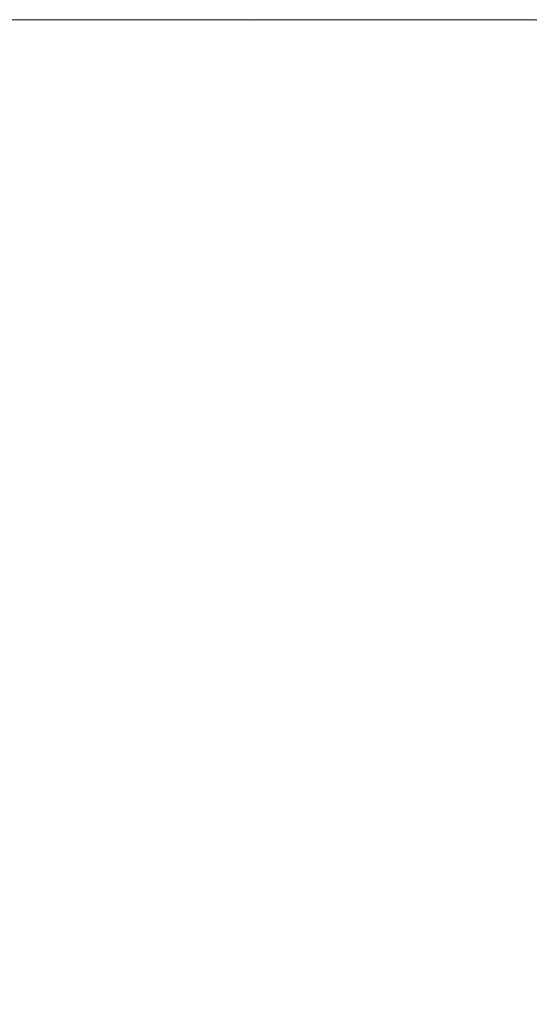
# Model space of a CAD drawing. Header units: centimetres. Extents: x -17.1 to 18.2, y 4.2 to 6.
# Tile 179 of 256: x -5.1899 to -5.1737, y 5.969 to 6.0002. Entities that reach past the tile are written whole.
import ezdxf

# ---------------------------------------------------------------- set-up
doc = ezdxf.new("R2010")
doc.units = ezdxf.units.CM
doc.header["$LTSCALE"] = 2.54
doc.layers.add('Lucido design-1', color=7, linetype='Continuous')

# ---------------------------------------------------------------- blocks, each defined once
blk = doc.blocks.new('Gruppo-3-1')
at = {"color": 7, "linetype": 'Continuous', "lineweight": 9}
for points, invisible_edges in [([(18.147234, 6.000144, -2276.319046), (18.147234, 6.000212, -2276.32217), (-17.020308, 6.000212, -2276.32217), (-17.020308, 6.000144, -2276.319046)], 8), ([(-17.020308, 6.000212, -2276.32217), (6.292262, 6.000212, -2276.52217), (-5.165337, 6.000212, -2276.52217)], 9), ([(-5.165337, 6.000212, -2276.52217), (-5.16604, 6.000212, -2276.522173), (-17.020308, 6.000212, -2276.32217)], 10), ([(-5.16604, 6.000212, -2276.522173), (-5.16949, 6.000212, -2276.522268), (-17.020308, 6.000212, -2276.32217)], 10), ([(6.292262, 6.000212, -2276.52217), (-17.020308, 6.000212, -2276.32217), (18.147234, 6.000212, -2276.32217)], 9), ([(-17.020308, 6.000212, -2276.32217), (-5.173109, 6.000212, -2276.522515), (-5.173872, 6.000212, -2276.522598)], 9), ([(-5.16949, 6.000212, -2276.522268), (-5.173109, 6.000212, -2276.522515), (-17.020308, 6.000212, -2276.32217)], 10), ([(-5.173872, 6.000212, -2276.522598), (-5.176745, 6.000212, -2276.522913), (-17.020308, 6.000212, -2276.32217)], 10), ([(-5.176745, 6.000212, -2276.522913), (-5.180403, 6.000212, -2276.523468), (-17.020308, 6.000212, -2276.32217)], 10), ([(-5.180403, 6.000212, -2276.523468), (-5.184086, 6.000212, -2276.524184), (-17.020308, 6.000212, -2276.32217)], 10), ([(-5.184086, 6.000212, -2276.524184), (-5.1878, 6.000212, -2276.525067), (-17.020308, 6.000212, -2276.32217)], 10), ([(-5.1878, 6.000212, -2276.525067), (-5.191547, 6.000212, -2276.526125), (-17.020308, 6.000212, -2276.32217)], 10), ([(-17.020308, 6.000144, -2276.319046), (-17.020308, 6.000117, -2276.317808), (18.147234, 6.000117, -2276.317808), (18.147234, 6.000144, -2276.319046)], 10), ([(18.147234, 6.000117, -2276.317808), (-17.020308, 6.000117, -2276.317808), (-17.020308, 5.999831, -2276.313454), (18.147234, 5.999831, -2276.313454)], 5), ([(-5.182645, 6.000163, -2276.527036), (-5.192028, 6.000163, -2276.529463), (-5.191547, 6.000212, -2276.526125), (-5.1878, 6.000212, -2276.525067)], 11), ([(-5.182645, 6.000163, -2276.527036), (-5.182371, 6.000017, -2276.530129), (-5.191605, 6.000017, -2276.532517), (-5.192028, 6.000163, -2276.529463)], 15), ([(-5.1878, 6.000212, -2276.525067), (-5.184086, 6.000212, -2276.524184), (-5.182645, 6.000163, -2276.527036)], 10), ([(-5.182645, 6.000163, -2276.527036), (-5.184086, 6.000212, -2276.524184), (-5.180403, 6.000212, -2276.523468)], 9), ([(-5.180403, 6.000212, -2276.523468), (-5.176745, 6.000212, -2276.522913), (-5.17374, 6.000163, -2276.525704), (-5.182645, 6.000163, -2276.527036)], 14), ([(-5.17374, 6.000163, -2276.525704), (-5.173607, 6.000017, -2276.528817), (-5.182371, 6.000017, -2276.530129), (-5.182645, 6.000163, -2276.527036)], 15), ([(-5.176745, 6.000212, -2276.522913), (-5.173872, 6.000212, -2276.522598), (-5.17374, 6.000163, -2276.525704)], 10), ([(-5.17374, 6.000163, -2276.525704), (-5.173872, 6.000212, -2276.522598), (-5.173109, 6.000212, -2276.522515)], 9), ([(18.147234, 5.999831, -2276.313454), (-17.020308, 5.999831, -2276.313454), (-17.020308, 5.999356, -2276.309117), (18.147234, 5.999356, -2276.309117)], 5), ([(-5.191183, 5.999774, -2276.535562), (-5.191605, 6.000017, -2276.532517), (-5.182371, 6.000017, -2276.530129), (-5.182097, 5.999774, -2276.533212)], 15), ([(-5.182097, 5.999774, -2276.533212), (-5.181825, 5.999434, -2276.536281), (-5.190763, 5.999434, -2276.538593), (-5.191183, 5.999774, -2276.535562)], 15), ([(-5.182097, 5.999774, -2276.533212), (-5.182371, 6.000017, -2276.530129), (-5.173607, 6.000017, -2276.528817), (-5.173474, 5.999774, -2276.531921)], 15), ([(-5.173474, 5.999774, -2276.531921), (-5.173342, 5.999434, -2276.535011), (-5.181825, 5.999434, -2276.536281), (-5.182097, 5.999774, -2276.533212)], 15), ([(18.147234, 5.999356, -2276.309117), (-17.020308, 5.999356, -2276.309117), (-17.020308, 5.998693, -2276.304805), (18.147234, 5.998693, -2276.304805)], 5), ([(-5.190346, 5.998999, -2276.541607), (-5.190763, 5.999434, -2276.538593), (-5.181825, 5.999434, -2276.536281), (-5.181554, 5.998999, -2276.539333)], 15), ([(-5.181554, 5.998999, -2276.539333), (-5.181825, 5.999434, -2276.536281), (-5.173342, 5.999434, -2276.535011), (-5.173211, 5.998999, -2276.538084)], 15), ([(-5.181554, 5.998999, -2276.539333), (-5.181285, 5.99847, -2276.542362), (-5.189932, 5.99847, -2276.544598), (-5.190346, 5.998999, -2276.541607)], 15), ([(-5.173211, 5.998999, -2276.538084), (-5.17308, 5.99847, -2276.541134), (-5.181285, 5.99847, -2276.542362), (-5.181554, 5.998999, -2276.539333)], 15), ([(18.147234, 5.998693, -2276.304805), (-17.020308, 5.998693, -2276.304805), (-17.020308, 5.997842, -2276.300526), (18.147234, 5.997842, -2276.300526)], 5), ([(-5.189932, 5.99847, -2276.544598), (-5.189521, 5.997848, -2276.547564), (-5.193923, 5.997848, -2276.549087)], 11), ([(-5.189521, 5.997848, -2276.547564), (-5.189932, 5.99847, -2276.544598), (-5.181285, 5.99847, -2276.542362), (-5.181019, 5.997848, -2276.545365)], 15), ([(-5.181019, 5.997848, -2276.545365), (-5.181285, 5.99847, -2276.542362), (-5.17308, 5.99847, -2276.541134), (-5.172951, 5.997848, -2276.544157)], 15), ([(18.147234, 5.997842, -2276.300526), (-17.020308, 5.997842, -2276.300526), (-17.020308, 5.996805, -2276.296288), (18.147234, 5.996805, -2276.296288)], 5), ([(-5.193923, 5.997848, -2276.549087), (-5.189521, 5.997848, -2276.547564), (-5.189114, 5.997135, -2276.550499), (-5.193442, 5.997135, -2276.551997)], 15), ([(-5.184884, 5.997135, -2276.549287), (-5.189521, 5.997848, -2276.547564), (-5.181019, 5.997848, -2276.545365)], 11), ([(-5.184884, 5.997135, -2276.549287), (-5.189114, 5.997135, -2276.550499), (-5.189521, 5.997848, -2276.547564)], 11), ([(-5.181019, 5.997848, -2276.545365), (-5.180755, 5.997135, -2276.548337), (-5.184884, 5.997135, -2276.549287)], 11), ([(-5.172951, 5.997848, -2276.544157), (-5.172823, 5.997135, -2276.54715), (-5.180755, 5.997135, -2276.548337), (-5.181019, 5.997848, -2276.545365)], 15), ([(-5.193442, 5.997135, -2276.551997), (-5.189114, 5.997135, -2276.550499), (-5.188712, 5.996334, -2276.553401), (-5.192967, 5.996334, -2276.554873)], 15), ([(-5.184553, 5.996334, -2276.552209), (-5.188712, 5.996334, -2276.553401), (-5.189114, 5.997135, -2276.550499), (-5.184884, 5.997135, -2276.549287)], 15), ([(-5.184884, 5.997135, -2276.549287), (-5.180755, 5.997135, -2276.548337), (-5.180495, 5.996334, -2276.551275), (-5.184553, 5.996334, -2276.552209)], 15), ([(-5.176542, 5.996334, -2276.550582), (-5.180755, 5.997135, -2276.548337), (-5.172823, 5.997135, -2276.54715)], 11), ([(-5.176542, 5.996334, -2276.550582), (-5.180495, 5.996334, -2276.551275), (-5.180755, 5.997135, -2276.548337)], 11), ([(-5.172823, 5.997135, -2276.54715), (-5.172696, 5.996334, -2276.550108), (-5.176542, 5.996334, -2276.550582)], 11), ([(18.147234, 5.996805, -2276.296288), (-17.020308, 5.996805, -2276.296288), (-17.020308, 5.995584, -2276.292099), (18.147234, 5.995584, -2276.292099)], 5), ([(-5.192967, 5.996334, -2276.554873), (-5.188712, 5.996334, -2276.553401), (-5.188316, 5.995446, -2276.556265), (-5.192498, 5.995446, -2276.557712)], 15), ([(-5.184227, 5.995446, -2276.555092), (-5.188316, 5.995446, -2276.556265), (-5.188712, 5.996334, -2276.553401), (-5.184553, 5.996334, -2276.552209)], 15), ([(-5.184553, 5.996334, -2276.552209), (-5.180495, 5.996334, -2276.551275), (-5.180238, 5.995446, -2276.554175), (-5.184227, 5.995446, -2276.555092)], 15), ([(-5.176351, 5.995446, -2276.553493), (-5.180238, 5.995446, -2276.554175), (-5.180495, 5.996334, -2276.551275), (-5.176542, 5.996334, -2276.550582)], 15), ([(-5.176542, 5.996334, -2276.550582), (-5.172696, 5.996334, -2276.550108), (-5.172571, 5.995446, -2276.553028), (-5.176351, 5.995446, -2276.553493)], 15), ([(18.147234, 5.995584, -2276.292099), (-17.020308, 5.995584, -2276.292099), (-17.020308, 5.994181, -2276.287968), (18.147234, 5.994181, -2276.287968)], 5), ([(-5.192498, 5.995446, -2276.557712), (-5.188316, 5.995446, -2276.556265), (-5.187925, 5.994473, -2276.559087), (-5.192036, 5.994473, -2276.560509)], 15), ([(-5.183906, 5.994473, -2276.557935), (-5.187925, 5.994473, -2276.559087), (-5.188316, 5.995446, -2276.556265), (-5.184227, 5.995446, -2276.555092)], 15), ([(-5.184227, 5.995446, -2276.555092), (-5.180238, 5.995446, -2276.554175), (-5.179984, 5.994473, -2276.557033), (-5.183906, 5.994473, -2276.557935)], 15), ([(-5.176164, 5.994473, -2276.556363), (-5.179984, 5.994473, -2276.557033), (-5.180238, 5.995446, -2276.554175), (-5.176351, 5.995446, -2276.553493)], 15), ([(-5.176351, 5.995446, -2276.553493), (-5.172571, 5.995446, -2276.553028), (-5.172448, 5.994473, -2276.555905), (-5.176164, 5.994473, -2276.556363)], 15), ([(-5.192036, 5.994473, -2276.560509), (-5.187925, 5.994473, -2276.559087), (-5.18754, 5.99342, -2276.561865), (-5.191581, 5.99342, -2276.563263)], 15), ([(-5.18359, 5.99342, -2276.560732), (-5.18754, 5.99342, -2276.561865), (-5.187925, 5.994473, -2276.559087), (-5.183906, 5.994473, -2276.557935)], 15), ([(-5.183906, 5.994473, -2276.557935), (-5.179984, 5.994473, -2276.557033), (-5.179735, 5.99342, -2276.559846), (-5.18359, 5.99342, -2276.560732)], 15), ([(-5.17598, 5.99342, -2276.559187), (-5.179735, 5.99342, -2276.559846), (-5.179984, 5.994473, -2276.557033), (-5.176164, 5.994473, -2276.556363)], 15), ([(-5.176164, 5.994473, -2276.556363), (-5.172448, 5.994473, -2276.555905), (-5.172327, 5.99342, -2276.558737), (-5.17598, 5.99342, -2276.559187)], 15), ([(18.147234, 5.994181, -2276.287968), (-17.020308, 5.994181, -2276.287968), (-17.020308, 5.9926, -2276.283902), (18.147234, 5.9926, -2276.283902)], 5), ([(-5.191135, 5.992287, -2276.565969), (-5.191581, 5.99342, -2276.563263), (-5.18754, 5.99342, -2276.561865), (-5.187162, 5.992287, -2276.564594)], 15), ([(-5.187162, 5.992287, -2276.564594), (-5.18754, 5.99342, -2276.561865), (-5.18359, 5.99342, -2276.560732), (-5.183279, 5.992287, -2276.563481)], 15), ([(-5.183279, 5.992287, -2276.563481), (-5.18359, 5.99342, -2276.560732), (-5.179735, 5.99342, -2276.559846), (-5.17949, 5.992287, -2276.56261)], 15), ([(-5.17949, 5.992287, -2276.56261), (-5.179735, 5.99342, -2276.559846), (-5.17598, 5.99342, -2276.559187), (-5.175798, 5.992287, -2276.561962)], 15), ([(-5.175798, 5.992287, -2276.561962), (-5.17598, 5.99342, -2276.559187), (-5.172327, 5.99342, -2276.558737), (-5.172208, 5.992287, -2276.56152)], 15), ([(18.147234, 5.990843, -2276.279908), (18.147234, 5.9926, -2276.283902), (-17.020308, 5.9926, -2276.283902), (-17.020308, 5.99167, -2276.281789)], 10), ([(-5.187162, 5.992287, -2276.564594), (-5.186791, 5.991079, -2276.567273), (-5.190696, 5.991079, -2276.568624), (-5.191135, 5.992287, -2276.565969)], 15), ([(-5.183279, 5.992287, -2276.563481), (-5.182974, 5.991079, -2276.566179), (-5.186791, 5.991079, -2276.567273), (-5.187162, 5.992287, -2276.564594)], 15), ([(-5.17949, 5.992287, -2276.56261), (-5.179249, 5.991079, -2276.565322), (-5.182974, 5.991079, -2276.566179), (-5.183279, 5.992287, -2276.563481)], 15), ([(-5.175798, 5.992287, -2276.561962), (-5.175621, 5.991079, -2276.564686), (-5.179249, 5.991079, -2276.565322), (-5.17949, 5.992287, -2276.56261)], 15), ([(-5.172208, 5.992287, -2276.56152), (-5.172091, 5.991079, -2276.564251), (-5.175621, 5.991079, -2276.564686), (-5.175798, 5.992287, -2276.561962)], 15), ([(-17.020308, 5.99167, -2276.281789), (-17.020308, 5.990843, -2276.279908), (18.147234, 5.990843, -2276.279908)], 10), ([(-5.190266, 5.989798, -2276.571227), (-5.190696, 5.991079, -2276.568624), (-5.186791, 5.991079, -2276.567273), (-5.186427, 5.989798, -2276.569898)], 15), ([(-5.186427, 5.989798, -2276.569898), (-5.186791, 5.991079, -2276.567273), (-5.182974, 5.991079, -2276.566179), (-5.182675, 5.989798, -2276.568823)], 15), ([(-5.182675, 5.989798, -2276.568823), (-5.182974, 5.991079, -2276.566179), (-5.179249, 5.991079, -2276.565322), (-5.179013, 5.989798, -2276.567981)], 15), ([(-5.179013, 5.989798, -2276.567981), (-5.179249, 5.991079, -2276.565322), (-5.175621, 5.991079, -2276.564686), (-5.175446, 5.989798, -2276.567355)], 15), ([(-5.175446, 5.989798, -2276.567355), (-5.175621, 5.991079, -2276.564686), (-5.172091, 5.991079, -2276.564251), (-5.171977, 5.989798, -2276.566928)], 15), ([(18.147234, 5.988913, -2276.275995), (18.147234, 5.990843, -2276.279908), (-17.020308, 5.990843, -2276.279908), (-17.020308, 5.989777, -2276.277746)], 10), ([(-17.020308, 5.989777, -2276.277746), (-17.020308, 5.988913, -2276.275995), (18.147234, 5.988913, -2276.275995)], 10), ([(-5.194185, 5.989798, -2276.572827), (-5.190266, 5.989798, -2276.571227), (-5.189846, 5.988447, -2276.573773), (-5.191762, 5.988447, -2276.574525)], 15), ([(-5.186427, 5.989798, -2276.569898), (-5.186072, 5.988447, -2276.572468), (-5.189846, 5.988447, -2276.573773), (-5.190266, 5.989798, -2276.571227)], 15), ([(-5.182675, 5.989798, -2276.568823), (-5.182382, 5.988447, -2276.57141), (-5.186072, 5.988447, -2276.572468), (-5.186427, 5.989798, -2276.569898)], 15), ([(-5.179013, 5.989798, -2276.567981), (-5.178782, 5.988447, -2276.570582), (-5.182382, 5.988447, -2276.57141), (-5.182675, 5.989798, -2276.568823)], 15), ([(-5.175446, 5.989798, -2276.567355), (-5.175276, 5.988447, -2276.569967), (-5.178782, 5.988447, -2276.570582), (-5.179013, 5.989798, -2276.567981)], 15), ([(-5.171977, 5.989798, -2276.566928), (-5.171865, 5.988447, -2276.569547), (-5.175276, 5.988447, -2276.569967), (-5.175446, 5.989798, -2276.567355)], 15), ([(18.147234, 5.986815, -2276.27217), (18.147234, 5.988913, -2276.275995), (-17.020308, 5.988913, -2276.275995), (-17.020308, 5.987727, -2276.273832)], 10), ([(-5.191762, 5.988447, -2276.574525), (-5.189846, 5.988447, -2276.573773), (-5.189435, 5.987031, -2276.576262), (-5.191319, 5.987031, -2276.577001)], 15), ([(-5.189846, 5.988447, -2276.573773), (-5.186072, 5.988447, -2276.572468), (-5.185724, 5.987031, -2276.574978), (-5.187569, 5.987031, -2276.575588)], 15), ([(-5.187569, 5.987031, -2276.575588), (-5.189435, 5.987031, -2276.576262), (-5.189846, 5.988447, -2276.573773)], 11), ([(-5.185724, 5.987031, -2276.574978), (-5.186072, 5.988447, -2276.572468), (-5.182382, 5.988447, -2276.57141), (-5.182096, 5.987031, -2276.573938)], 15), ([(-5.182096, 5.987031, -2276.573938), (-5.182382, 5.988447, -2276.57141), (-5.178782, 5.988447, -2276.570582), (-5.178557, 5.987031, -2276.573124)], 15), ([(-5.178557, 5.987031, -2276.573124), (-5.178782, 5.988447, -2276.570582), (-5.175276, 5.988447, -2276.569967), (-5.175109, 5.987031, -2276.572519)], 15), ([(-5.175109, 5.987031, -2276.572519), (-5.175276, 5.988447, -2276.569967), (-5.171865, 5.988447, -2276.569547), (-5.171755, 5.987031, -2276.572106)], 15), ([(18.147234, 5.986815, -2276.27217), (-17.020308, 5.987727, -2276.273832), (-17.020308, 5.987023, -2276.27255)], 9), ([(-17.020308, 5.987023, -2276.27255), (-17.020308, 5.986815, -2276.27217), (18.147234, 5.986815, -2276.27217)], 10), ([(-5.191319, 5.987031, -2276.577001), (-5.189435, 5.987031, -2276.576262), (-5.189033, 5.985551, -2276.578691), (-5.190887, 5.985551, -2276.579418)], 15), ([(-5.187199, 5.985551, -2276.578028), (-5.189033, 5.985551, -2276.578691), (-5.189435, 5.987031, -2276.576262), (-5.187569, 5.987031, -2276.575588)], 15), ([(-5.187569, 5.987031, -2276.575588), (-5.185724, 5.987031, -2276.574978), (-5.185384, 5.985551, -2276.577428), (-5.187199, 5.985551, -2276.578028)], 15), ([(-5.185724, 5.987031, -2276.574978), (-5.182096, 5.987031, -2276.573938), (-5.181817, 5.985551, -2276.576406), (-5.18359, 5.985551, -2276.576888)], 15), ([(-5.18359, 5.985551, -2276.576888), (-5.185384, 5.985551, -2276.577428), (-5.185724, 5.987031, -2276.574978)], 11), ([(-5.178557, 5.987031, -2276.573124), (-5.178337, 5.985551, -2276.575605), (-5.181817, 5.985551, -2276.576406), (-5.182096, 5.987031, -2276.573938)], 15), ([(-5.175109, 5.987031, -2276.572519), (-5.174946, 5.985551, -2276.57501), (-5.178337, 5.985551, -2276.575605), (-5.178557, 5.987031, -2276.573124)], 15), ([(-5.171755, 5.987031, -2276.572106), (-5.171648, 5.985551, -2276.574604), (-5.174946, 5.985551, -2276.57501), (-5.175109, 5.987031, -2276.572519)], 15), ([(18.147234, 5.984551, -2276.26844), (18.147234, 5.986815, -2276.27217), (-17.020308, 5.986815, -2276.27217), (-17.020308, 5.986284, -2276.271296)], 10), ([(-17.020308, 5.986284, -2276.271296), (-17.020308, 5.985531, -2276.270055), (18.147234, 5.984551, -2276.26844)], 10), ([(-17.020308, 5.985531, -2276.270055), (-17.020308, 5.984551, -2276.26844), (18.147234, 5.984551, -2276.26844)], 10), ([(-5.190887, 5.985551, -2276.579418), (-5.189033, 5.985551, -2276.578691), (-5.188643, 5.984013, -2276.581057), (-5.190465, 5.984013, -2276.581772)], 15), ([(-5.186838, 5.984013, -2276.580406), (-5.188643, 5.984013, -2276.581057), (-5.189033, 5.985551, -2276.578691), (-5.187199, 5.985551, -2276.578028)], 15), ([(-5.187199, 5.985551, -2276.578028), (-5.185384, 5.985551, -2276.577428), (-5.185054, 5.984013, -2276.579816), (-5.186838, 5.984013, -2276.580406)], 15), ([(-5.183289, 5.984013, -2276.579284), (-5.185054, 5.984013, -2276.579816), (-5.185384, 5.985551, -2276.577428), (-5.18359, 5.985551, -2276.576888)], 15), ([(-5.18359, 5.985551, -2276.576888), (-5.181817, 5.985551, -2276.576406), (-5.181546, 5.984013, -2276.57881), (-5.183289, 5.984013, -2276.579284)], 15), ([(-5.181546, 5.984013, -2276.57881), (-5.181817, 5.985551, -2276.576406), (-5.178337, 5.985551, -2276.575605), (-5.178122, 5.984013, -2276.578023)], 15), ([(-5.178122, 5.984013, -2276.578023), (-5.178337, 5.985551, -2276.575605), (-5.174946, 5.985551, -2276.57501), (-5.174788, 5.984013, -2276.577438)], 15), ([(-5.174788, 5.984013, -2276.577438), (-5.174946, 5.985551, -2276.57501), (-5.171648, 5.985551, -2276.574604), (-5.171544, 5.984013, -2276.577038)], 15), ([(18.147234, 5.982127, -2276.264812), (18.147234, 5.984551, -2276.26844), (-17.020308, 5.984551, -2276.26844), (-17.020308, 5.983203, -2276.266422)], 10), ([(-5.190465, 5.984013, -2276.581772), (-5.188643, 5.984013, -2276.581057), (-5.188262, 5.982418, -2276.583361), (-5.190055, 5.982418, -2276.584064)], 15), ([(-5.186488, 5.982418, -2276.58272), (-5.188262, 5.982418, -2276.583361), (-5.188643, 5.984013, -2276.581057), (-5.186838, 5.984013, -2276.580406)], 15), ([(-5.186838, 5.984013, -2276.580406), (-5.185054, 5.984013, -2276.579816), (-5.184732, 5.982418, -2276.582139), (-5.186488, 5.982418, -2276.58272)], 15), ([(-5.182996, 5.982418, -2276.581616), (-5.184732, 5.982418, -2276.582139), (-5.185054, 5.984013, -2276.579816), (-5.183289, 5.984013, -2276.579284)], 15), ([(-5.183289, 5.984013, -2276.579284), (-5.181546, 5.984013, -2276.57881), (-5.181281, 5.982418, -2276.58115), (-5.182996, 5.982418, -2276.581616)], 15), ([(-5.181546, 5.984013, -2276.57881), (-5.178122, 5.984013, -2276.578023), (-5.177914, 5.982418, -2276.580375), (-5.179587, 5.982418, -2276.580737)], 15), ([(-5.179587, 5.982418, -2276.580737), (-5.181281, 5.982418, -2276.58115), (-5.181546, 5.984013, -2276.57881)], 11), ([(-5.174788, 5.984013, -2276.577438), (-5.174634, 5.982418, -2276.5798), (-5.177914, 5.982418, -2276.580375), (-5.178122, 5.984013, -2276.578023)], 15), ([(-5.171544, 5.984013, -2276.577038), (-5.171443, 5.982418, -2276.579407), (-5.174634, 5.982418, -2276.5798), (-5.174788, 5.984013, -2276.577438)], 15), ([(-17.020308, 5.983203, -2276.266422), (-17.020308, 5.982127, -2276.264812), (18.147234, 5.982127, -2276.264812)], 10), ([(-5.189657, 5.980772, -2276.586291), (-5.191438, 5.980772, -2276.587046), (-5.191866, 5.982418, -2276.584832), (-5.190055, 5.982418, -2276.584064)], 15), ([(-5.190055, 5.982418, -2276.584064), (-5.188262, 5.982418, -2276.583361), (-5.187893, 5.980772, -2276.585599), (-5.189657, 5.980772, -2276.586291)], 15), ([(-5.186146, 5.980772, -2276.584968), (-5.187893, 5.980772, -2276.585599), (-5.188262, 5.982418, -2276.583361), (-5.186488, 5.982418, -2276.58272)], 15), ([(-5.186488, 5.982418, -2276.58272), (-5.184732, 5.982418, -2276.582139), (-5.184419, 5.980772, -2276.584397), (-5.186146, 5.980772, -2276.584968)], 15), ([(-5.182712, 5.980772, -2276.583883), (-5.184419, 5.980772, -2276.584397), (-5.184732, 5.982418, -2276.582139), (-5.182996, 5.982418, -2276.581616)], 15), ([(-5.182996, 5.982418, -2276.581616), (-5.181281, 5.982418, -2276.58115), (-5.181024, 5.980772, -2276.583423), (-5.182712, 5.980772, -2276.583883)], 15), ([(-5.179357, 5.980772, -2276.583017), (-5.181024, 5.980772, -2276.583423), (-5.181281, 5.982418, -2276.58115), (-5.179587, 5.982418, -2276.580737)], 15), ([(-5.179587, 5.982418, -2276.580737), (-5.177914, 5.982418, -2276.580375), (-5.177711, 5.980772, -2276.582662), (-5.179357, 5.980772, -2276.583017)], 15), ([(-5.177914, 5.982418, -2276.580375), (-5.174634, 5.982418, -2276.5798), (-5.174484, 5.980772, -2276.582095), (-5.176086, 5.980772, -2276.582355)], 15), ([(-5.176086, 5.980772, -2276.582355), (-5.177711, 5.980772, -2276.582662), (-5.177914, 5.982418, -2276.580375)], 11), ([(-5.174484, 5.980772, -2276.582095), (-5.174634, 5.982418, -2276.5798), (-5.171443, 5.982418, -2276.579407), (-5.171345, 5.980772, -2276.581709)], 15), ([(18.147234, 5.979547, -2276.261294), (18.147234, 5.982127, -2276.264812), (-17.020308, 5.982127, -2276.264812), (-17.020308, 5.980753, -2276.262938)], 10), ([(-17.020308, 5.980753, -2276.262938), (-17.020308, 5.979547, -2276.261294), (18.147234, 5.979547, -2276.261294)], 10), ([(-5.18927, 5.979077, -2276.588452), (-5.191023, 5.979077, -2276.589195), (-5.191438, 5.980772, -2276.587046), (-5.189657, 5.980772, -2276.586291)], 15), ([(-5.189657, 5.980772, -2276.586291), (-5.187893, 5.980772, -2276.585599), (-5.187534, 5.979077, -2276.587771), (-5.18927, 5.979077, -2276.588452)], 15), ([(-5.185816, 5.979077, -2276.58715), (-5.187534, 5.979077, -2276.587771), (-5.187893, 5.980772, -2276.585599), (-5.186146, 5.980772, -2276.584968)], 15), ([(-5.186146, 5.980772, -2276.584968), (-5.184419, 5.980772, -2276.584397), (-5.184116, 5.979077, -2276.586588), (-5.185816, 5.979077, -2276.58715)], 15), ([(-5.182435, 5.979077, -2276.586082), (-5.184116, 5.979077, -2276.586588), (-5.184419, 5.980772, -2276.584397), (-5.182712, 5.980772, -2276.583883)], 15), ([(-5.182712, 5.980772, -2276.583883), (-5.181024, 5.980772, -2276.583423), (-5.180774, 5.979077, -2276.58563), (-5.182435, 5.979077, -2276.586082)], 15), ([(-5.179134, 5.979077, -2276.58523), (-5.180774, 5.979077, -2276.58563), (-5.181024, 5.980772, -2276.583423), (-5.179357, 5.980772, -2276.583017)], 15), ([(-5.179357, 5.980772, -2276.583017), (-5.177711, 5.980772, -2276.582662), (-5.177514, 5.979077, -2276.58488), (-5.179134, 5.979077, -2276.58523)], 15), ([(-5.175915, 5.979077, -2276.584579), (-5.177514, 5.979077, -2276.58488), (-5.177711, 5.980772, -2276.582662), (-5.176086, 5.980772, -2276.582355)], 15), ([(-5.176086, 5.980772, -2276.582355), (-5.174484, 5.980772, -2276.582095), (-5.174338, 5.979077, -2276.584323), (-5.175915, 5.979077, -2276.584579)], 15), ([(-5.171345, 5.980772, -2276.581709), (-5.171249, 5.979077, -2276.583943), (-5.174338, 5.979077, -2276.584323), (-5.174484, 5.980772, -2276.582095)], 15), ([(18.147234, 5.976816, -2276.257891), (18.147234, 5.979547, -2276.261294), (-17.020308, 5.979547, -2276.261294), (-17.020308, 5.978193, -2276.259607)], 10), ([(-5.188895, 5.977336, -2276.590546), (-5.190621, 5.977336, -2276.591278), (-5.191023, 5.979077, -2276.589195), (-5.18927, 5.979077, -2276.588452)], 15), ([(-5.18927, 5.979077, -2276.588452), (-5.187534, 5.979077, -2276.587771), (-5.187186, 5.977336, -2276.589876), (-5.188895, 5.977336, -2276.590546)], 15), ([(-5.185495, 5.977336, -2276.589265), (-5.187186, 5.977336, -2276.589876), (-5.187534, 5.979077, -2276.587771), (-5.185816, 5.979077, -2276.58715)], 15), ([(-5.185816, 5.979077, -2276.58715), (-5.184116, 5.979077, -2276.586588), (-5.183822, 5.977336, -2276.588711), (-5.185495, 5.977336, -2276.589265)], 15), ([(-5.182167, 5.977336, -2276.588213), (-5.183822, 5.977336, -2276.588711), (-5.184116, 5.979077, -2276.586588), (-5.182435, 5.979077, -2276.586082)], 15), ([(-5.182435, 5.979077, -2276.586082), (-5.180774, 5.979077, -2276.58563), (-5.180533, 5.977336, -2276.587768), (-5.182167, 5.977336, -2276.588213)], 15), ([(-5.178918, 5.977336, -2276.587375), (-5.180533, 5.977336, -2276.587768), (-5.180774, 5.979077, -2276.58563), (-5.179134, 5.979077, -2276.58523)], 15), ([(-5.179134, 5.979077, -2276.58523), (-5.177514, 5.979077, -2276.58488), (-5.177323, 5.977336, -2276.587031), (-5.178918, 5.977336, -2276.587375)], 15), ([(-5.17575, 5.977336, -2276.586734), (-5.177323, 5.977336, -2276.587031), (-5.177514, 5.979077, -2276.58488), (-5.175915, 5.979077, -2276.584579)], 15), ([(-5.175915, 5.979077, -2276.584579), (-5.174338, 5.979077, -2276.584323), (-5.174197, 5.977336, -2276.586482), (-5.17575, 5.977336, -2276.586734)], 15), ([(-5.174338, 5.979077, -2276.584323), (-5.171249, 5.979077, -2276.583943), (-5.171156, 5.977336, -2276.586107), (-5.172666, 5.977336, -2276.586274)], 15), ([(-5.172666, 5.977336, -2276.586274), (-5.174197, 5.977336, -2276.586482), (-5.174338, 5.979077, -2276.584323)], 11), ([(-17.020308, 5.978193, -2276.259607), (-17.020308, 5.976816, -2276.257891), (18.147234, 5.976816, -2276.257891)], 10), ([(-5.188532, 5.975554, -2276.592573), (-5.190231, 5.975554, -2276.593293), (-5.190621, 5.977336, -2276.591278), (-5.188895, 5.977336, -2276.590546)], 15), ([(-5.188895, 5.977336, -2276.590546), (-5.187186, 5.977336, -2276.589876), (-5.18685, 5.975554, -2276.591913), (-5.188532, 5.975554, -2276.592573)], 15), ([(-5.185184, 5.975554, -2276.591311), (-5.18685, 5.975554, -2276.591913), (-5.187186, 5.977336, -2276.589876), (-5.185495, 5.977336, -2276.589265)], 15), ([(-5.185495, 5.977336, -2276.589265), (-5.183822, 5.977336, -2276.588711), (-5.183537, 5.975554, -2276.590766), (-5.185184, 5.975554, -2276.591311)], 15), ([(-5.181908, 5.975554, -2276.590276), (-5.183537, 5.975554, -2276.590766), (-5.183822, 5.977336, -2276.588711), (-5.182167, 5.977336, -2276.588213)], 15), ([(-5.182167, 5.977336, -2276.588213), (-5.180533, 5.977336, -2276.587768), (-5.180299, 5.975554, -2276.589838), (-5.181908, 5.975554, -2276.590276)], 15), ([(-5.178709, 5.975554, -2276.58945), (-5.180299, 5.975554, -2276.589838), (-5.180533, 5.977336, -2276.587768), (-5.178918, 5.977336, -2276.587375)], 15), ([(-5.178918, 5.977336, -2276.587375), (-5.177323, 5.977336, -2276.587031), (-5.177139, 5.975554, -2276.589111), (-5.178709, 5.975554, -2276.58945)], 15), ([(-5.175589, 5.975554, -2276.588819), (-5.177139, 5.975554, -2276.589111), (-5.177323, 5.977336, -2276.587031), (-5.17575, 5.977336, -2276.586734)], 15), ([(-5.17575, 5.977336, -2276.586734), (-5.174197, 5.977336, -2276.586482), (-5.174061, 5.975554, -2276.588571), (-5.175589, 5.975554, -2276.588819)], 15), ([(-5.172553, 5.975554, -2276.588366), (-5.174061, 5.975554, -2276.588571), (-5.174197, 5.977336, -2276.586482), (-5.172666, 5.977336, -2276.586274)], 15), ([(18.147234, 5.97394, -2276.254611), (18.147234, 5.976816, -2276.257891), (-17.020308, 5.976816, -2276.257891), (-17.020308, 5.975537, -2276.256432)], 10), ([(-17.020308, 5.975537, -2276.256432), (-17.020308, 5.97394, -2276.254611), (18.147234, 5.97394, -2276.254611)], 10), ([(-5.191946, 5.975554, -2276.594077), (-5.190231, 5.975554, -2276.593293), (-5.189855, 5.973735, -2276.595241), (-5.191544, 5.973735, -2276.596013)], 15), ([(-5.188182, 5.973735, -2276.594531), (-5.189855, 5.973735, -2276.595241), (-5.190231, 5.975554, -2276.593293), (-5.188532, 5.975554, -2276.592573)], 15), ([(-5.188532, 5.975554, -2276.592573), (-5.18685, 5.975554, -2276.591913), (-5.186525, 5.973735, -2276.593881), (-5.188182, 5.973735, -2276.594531)], 15), ([(-5.184884, 5.973735, -2276.593289), (-5.186525, 5.973735, -2276.593881), (-5.18685, 5.975554, -2276.591913), (-5.185184, 5.975554, -2276.591311)], 15), ([(-5.185184, 5.975554, -2276.591311), (-5.183537, 5.975554, -2276.590766), (-5.183262, 5.973735, -2276.592752), (-5.184884, 5.973735, -2276.593289)], 15), ([(-5.181658, 5.973735, -2276.592269), (-5.183262, 5.973735, -2276.592752), (-5.183537, 5.975554, -2276.590766), (-5.181908, 5.975554, -2276.590276)], 15), ([(-5.181908, 5.975554, -2276.590276), (-5.180299, 5.975554, -2276.589838), (-5.180073, 5.973735, -2276.591838), (-5.181658, 5.973735, -2276.592269)], 15), ([(-5.178507, 5.973735, -2276.591456), (-5.180073, 5.973735, -2276.591838), (-5.180299, 5.975554, -2276.589838), (-5.178709, 5.975554, -2276.58945)], 15), ([(-5.178709, 5.975554, -2276.58945), (-5.177139, 5.975554, -2276.589111), (-5.17696, 5.973735, -2276.591122), (-5.178507, 5.973735, -2276.591456)], 15), ([(-5.175434, 5.973735, -2276.590834), (-5.17696, 5.973735, -2276.591122), (-5.177139, 5.975554, -2276.589111), (-5.175589, 5.975554, -2276.588819)], 15), ([(-5.175589, 5.975554, -2276.588819), (-5.174061, 5.975554, -2276.588571), (-5.173929, 5.973735, -2276.59059), (-5.175434, 5.973735, -2276.590834)], 15), ([(-5.172444, 5.973735, -2276.590388), (-5.173929, 5.973735, -2276.59059), (-5.174061, 5.975554, -2276.588571), (-5.172553, 5.975554, -2276.588366)], 15), ([(18.147234, 5.971865, -2276.252444), (18.147234, 5.97394, -2276.254611), (-17.020308, 5.97394, -2276.254611), (-17.020308, 5.972795, -2276.253415)], 10), ([(-5.191544, 5.973735, -2276.596013), (-5.189855, 5.973735, -2276.595241), (-5.189492, 5.97188, -2276.597121), (-5.191156, 5.97188, -2276.597881)], 15), ([(-5.187843, 5.97188, -2276.596421), (-5.189492, 5.97188, -2276.597121), (-5.189855, 5.973735, -2276.595241), (-5.188182, 5.973735, -2276.594531)], 15), ([(-5.188182, 5.973735, -2276.594531), (-5.186525, 5.973735, -2276.593881), (-5.186211, 5.97188, -2276.595781), (-5.187843, 5.97188, -2276.596421)], 15), ([(-5.184595, 5.97188, -2276.595197), (-5.186211, 5.97188, -2276.595781), (-5.186525, 5.973735, -2276.593881), (-5.184884, 5.973735, -2276.593289)], 15), ([(-5.184884, 5.973735, -2276.593289), (-5.183262, 5.973735, -2276.592752), (-5.182997, 5.97188, -2276.594669), (-5.184595, 5.97188, -2276.595197)], 15), ([(-5.181416, 5.97188, -2276.594193), (-5.182997, 5.97188, -2276.594669), (-5.183262, 5.973735, -2276.592752), (-5.181658, 5.973735, -2276.592269)], 15), ([(-5.181658, 5.973735, -2276.592269), (-5.180073, 5.973735, -2276.591838), (-5.179854, 5.97188, -2276.593768), (-5.181416, 5.97188, -2276.594193)], 15), ([(-5.178312, 5.97188, -2276.593392), (-5.179854, 5.97188, -2276.593768), (-5.180073, 5.973735, -2276.591838), (-5.178507, 5.973735, -2276.591456)], 15), ([(-5.178507, 5.973735, -2276.591456), (-5.17696, 5.973735, -2276.591122), (-5.176788, 5.97188, -2276.593063), (-5.178312, 5.97188, -2276.593392)], 15), ([(-5.175285, 5.97188, -2276.592779), (-5.176788, 5.97188, -2276.593063), (-5.17696, 5.973735, -2276.591122), (-5.175434, 5.973735, -2276.590834)], 15), ([(-5.175434, 5.973735, -2276.590834), (-5.173929, 5.973735, -2276.59059), (-5.173802, 5.97188, -2276.592539), (-5.175285, 5.97188, -2276.592779)], 15), ([(-5.172339, 5.97188, -2276.59234), (-5.173802, 5.97188, -2276.592539), (-5.173929, 5.973735, -2276.59059), (-5.172444, 5.973735, -2276.590388)], 15), ([(18.147234, 5.970923, -2276.251459), (18.147234, 5.971865, -2276.252444), (-17.020308, 5.972795, -2276.253415), (-17.020308, 5.971865, -2276.252444)], 10), ([(-17.020308, 5.971865, -2276.252444), (-17.020308, 5.970923, -2276.251459), (18.147234, 5.970923, -2276.251459)], 10), ([(-5.191156, 5.97188, -2276.597881), (-5.189492, 5.97188, -2276.597121), (-5.189142, 5.969994, -2276.598932), (-5.190782, 5.969994, -2276.599681)], 15), ([(-5.187517, 5.969994, -2276.598243), (-5.189142, 5.969994, -2276.598932), (-5.189492, 5.97188, -2276.597121), (-5.187843, 5.97188, -2276.596421)], 15), ([(-5.187843, 5.97188, -2276.596421), (-5.186211, 5.97188, -2276.595781), (-5.185909, 5.969994, -2276.597612), (-5.187517, 5.969994, -2276.598243)], 15), ([(-5.184316, 5.969994, -2276.597036), (-5.185909, 5.969994, -2276.597612), (-5.186211, 5.97188, -2276.595781), (-5.184595, 5.97188, -2276.595197)], 15), ([(-5.184595, 5.97188, -2276.595197), (-5.182997, 5.97188, -2276.594669), (-5.182741, 5.969994, -2276.596515), (-5.184316, 5.969994, -2276.597036)], 15), ([(-5.181183, 5.969994, -2276.596046), (-5.182741, 5.969994, -2276.596515), (-5.182997, 5.97188, -2276.594669), (-5.181416, 5.97188, -2276.594193)], 15), ([(-5.181416, 5.97188, -2276.594193), (-5.179854, 5.97188, -2276.593768), (-5.179644, 5.969994, -2276.595628), (-5.181183, 5.969994, -2276.596046)], 15), ([(-5.178124, 5.969994, -2276.595257), (-5.179644, 5.969994, -2276.595628), (-5.179854, 5.97188, -2276.593768), (-5.178312, 5.97188, -2276.593392)], 15), ([(-5.178312, 5.97188, -2276.593392), (-5.176788, 5.97188, -2276.593063), (-5.176622, 5.969994, -2276.594933), (-5.178124, 5.969994, -2276.595257)], 15), ([(-5.175141, 5.969994, -2276.594653), (-5.176622, 5.969994, -2276.594933), (-5.176788, 5.97188, -2276.593063), (-5.175285, 5.97188, -2276.592779)], 15), ([(-5.175285, 5.97188, -2276.592779), (-5.173802, 5.97188, -2276.592539), (-5.173679, 5.969994, -2276.594416), (-5.175141, 5.969994, -2276.594653)], 15), ([(-5.172237, 5.969994, -2276.59422), (-5.173679, 5.969994, -2276.594416), (-5.173802, 5.97188, -2276.592539), (-5.172339, 5.97188, -2276.59234)], 15), ([(-17.020308, 5.970923, -2276.251459), (-17.020308, 5.967771, -2276.248442), (18.147234, 5.967771, -2276.248442), (18.147234, 5.969981, -2276.250557)], 10), ([(18.147234, 5.969981, -2276.250557), (18.147234, 5.970923, -2276.251459), (-17.020308, 5.970923, -2276.251459)], 10), ([(-5.190782, 5.969994, -2276.599681), (-5.189142, 5.969994, -2276.598932), (-5.188806, 5.968081, -2276.600675), (-5.190422, 5.968081, -2276.601414)], 15), ([(-5.187204, 5.968081, -2276.599995), (-5.188806, 5.968081, -2276.600675), (-5.189142, 5.969994, -2276.598932), (-5.187517, 5.969994, -2276.598243)], 15), ([(-5.187517, 5.969994, -2276.598243), (-5.185909, 5.969994, -2276.597612), (-5.185618, 5.968081, -2276.599373), (-5.187204, 5.968081, -2276.599995)], 15), ([(-5.184048, 5.968081, -2276.598806), (-5.185618, 5.968081, -2276.599373), (-5.185909, 5.969994, -2276.597612), (-5.184316, 5.969994, -2276.597036)], 15), ([(-5.184316, 5.969994, -2276.597036), (-5.182741, 5.969994, -2276.596515), (-5.182495, 5.968081, -2276.598293), (-5.184048, 5.968081, -2276.598806)], 15), ([(-5.180959, 5.968081, -2276.59783), (-5.182495, 5.968081, -2276.598293), (-5.182741, 5.969994, -2276.596515), (-5.181183, 5.969994, -2276.596046)], 15), ([(-5.181183, 5.969994, -2276.596046), (-5.179644, 5.969994, -2276.595628), (-5.179442, 5.968081, -2276.597417), (-5.180959, 5.968081, -2276.59783)], 15), ([(-5.177943, 5.968081, -2276.597052), (-5.179442, 5.968081, -2276.597417), (-5.179644, 5.969994, -2276.595628), (-5.178124, 5.969994, -2276.595257)], 15), ([(-5.178124, 5.969994, -2276.595257), (-5.176622, 5.969994, -2276.594933), (-5.176463, 5.968081, -2276.596733), (-5.177943, 5.968081, -2276.597052)], 15), ([(-5.175002, 5.968081, -2276.596457), (-5.176463, 5.968081, -2276.596733), (-5.176622, 5.969994, -2276.594933), (-5.175141, 5.969994, -2276.594653)], 15), ([(-5.175141, 5.969994, -2276.594653), (-5.173679, 5.969994, -2276.594416), (-5.173561, 5.968081, -2276.596223), (-5.175002, 5.968081, -2276.596457)], 15)]:
    blk.add_3dface(points, dxfattribs=dict(at, invisible_edges=invisible_edges))
blk = doc.blocks.new('Gruppo-4-1')
at = {"color": 7}
blk.add_blockref('Gruppo-3-1', (0, 0), dxfattribs=at)

msp = doc.modelspace()

# ---------------------------------------------------------------- block references
at = {"layer": 'Lucido design-1', "color": 7}
msp.add_blockref('Gruppo-4-1', (0, 0), dxfattribs=at)

doc.saveas('drawing.dxf')
